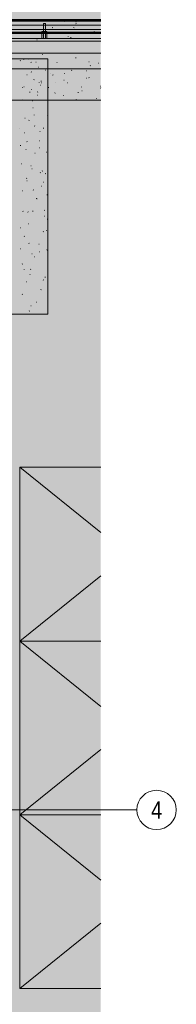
# Model space of a CAD drawing. Extents: x -420 to 300, y 62 to 1112.
# Tile 254 of 256: x 60 to 92, y 570 to 770. Entities that reach past the tile are written whole.
import ezdxf
from ezdxf.enums import TextEntityAlignment as Align
from ezdxf.lldxf.tags import DXFTag

# ---------------------------------------------------------------- set-up
doc = ezdxf.new("R2010")
doc.units = 0
doc.layers.get('0').update_dxf_attribs({"lineweight": 13})
for name, color, linetype, lineweight, true_color in [('30 -35 Decken- 1 Konstruktion-Träger- Stahlbeton', 7, 'Continuous', 13, 0x33aa00), ('30 -36 Dächer- 1 Konstruktion', 7, 'Continuous', 35, 0x6666cc), ('30 -36 Dächer- 3 Dachbeläge', 7, 'Continuous', 15, 0x9999ff), ('30 -36 Dächer- 3 Dachbeläge Gründach', 9, 'Continuous', 9, 0x808080), ('30 -36 Dächer- 4 Dachbekleidungen', 7, 'Continuous', 9, 0xccccff), ('40 -44 Elektr. Anlagen- 2 Eigenstromversorgungsanlagen', 7, 'Continuous', 5, 0xff6633), ('60- 61 allgemeine Ausstattung- 4 Terrassen', 9, 'Continuous', 9, 0x808080), ('Dachflächen Moblierung', 7, 'Continuous', 9, 0x888888), ('iwb_Layout Achsbezeichung', 1, 'Continuous', 13, 0xff0000), ('iwb_Layout BA_Markierung', 7, 'Continuous', 9, 0xbadcdc)]:
    doc.layers.add(name, color=color, linetype=linetype, lineweight=lineweight, true_color=true_color)
doc.layers.add('70 -71 Achsen- 1 Gebäudeachsen', color=7, linetype='STRICHPUNKT2-A06CPUWML0', lineweight=18)
doc.styles.get("Standard").update_dxf_attribs({"font": 'ARIALN.TTF'})
tags = doc.linetypes.add('grob-A06CPUWHL0', pattern=[14, 3, -8, 3]).pattern_tags.tags
tags[8:9] = [DXFTag(74, 4), DXFTag(75, 0), DXFTag(340, '0'), DXFTag(46, 0.0), DXFTag(50, 0.0), DXFTag(44, 0.0), DXFTag(45, 0.0)]
tags[6:7] = [DXFTag(74, 4), DXFTag(75, 0), DXFTag(340, '0'), DXFTag(46, 0.0), DXFTag(50, 0.0), DXFTag(44, 0.0), DXFTag(45, 0.0)]
tags[4:5] = [DXFTag(74, 4), DXFTag(75, 0), DXFTag(340, '0'), DXFTag(46, 0.0), DXFTag(50, 0.0), DXFTag(44, 0.0), DXFTag(45, 0.0)]
tags = doc.linetypes.add('STRICHPUNKT2', pattern=[12.7, 6.35, -3.175, 0, -3.175]).pattern_tags.tags
tags[10:11] = [DXFTag(74, 4), DXFTag(75, 0), DXFTag(340, '0'), DXFTag(46, 0.0), DXFTag(50, 0.0), DXFTag(44, 0.0), DXFTag(45, 0.0)]
tags[8:9] = [DXFTag(74, 4), DXFTag(75, 0), DXFTag(340, '0'), DXFTag(46, 0.0), DXFTag(50, 0.0), DXFTag(44, 0.0), DXFTag(45, 0.0)]
tags[6:7] = [DXFTag(74, 4), DXFTag(75, 0), DXFTag(340, '0'), DXFTag(46, 0.0), DXFTag(50, 0.0), DXFTag(44, 0.0), DXFTag(45, 0.0)]
tags[4:5] = [DXFTag(74, 4), DXFTag(75, 0), DXFTag(340, '0'), DXFTag(46, 0.0), DXFTag(50, 0.0), DXFTag(44, 0.0), DXFTag(45, 0.0)]
tags = doc.linetypes.add('STRICHPUNKT2-A06CPUWML0', pattern=[12.7, 6.35, -3.175, 0, -3.175]).pattern_tags.tags
tags[10:11] = [DXFTag(74, 4), DXFTag(75, 0), DXFTag(340, '0'), DXFTag(46, 0.0), DXFTag(50, 0.0), DXFTag(44, 0.0), DXFTag(45, 0.0)]
tags[8:9] = [DXFTag(74, 4), DXFTag(75, 0), DXFTag(340, '0'), DXFTag(46, 0.0), DXFTag(50, 0.0), DXFTag(44, 0.0), DXFTag(45, 0.0)]
tags[6:7] = [DXFTag(74, 4), DXFTag(75, 0), DXFTag(340, '0'), DXFTag(46, 0.0), DXFTag(50, 0.0), DXFTag(44, 0.0), DXFTag(45, 0.0)]
tags[4:5] = [DXFTag(74, 4), DXFTag(75, 0), DXFTag(340, '0'), DXFTag(46, 0.0), DXFTag(50, 0.0), DXFTag(44, 0.0), DXFTag(45, 0.0)]

# ---------------------------------------------------------------- blocks, each defined once
blk = doc.blocks.new('Polygon-A06CPUWBL0', base_point=(9.64, 86.52))
at = {"color": 0, "linetype": 'ByBlock', "lineweight": -2, "ltscale": 0.13}
blk.add_solid([(9.81, 86.7), (9.64, 1083.81), (76.5, 86.52), (76.5, 1083.81)], dxfattribs=at)
blk = doc.blocks.new('Referenz-A06CPUWNL0', base_point=(-395.24, 76.95))
at = {"layer": '30 -35 Decken- 1 Konstruktion-Träger- Stahlbeton', "color": 0, "linetype": 'grob-A06CPUWHL0', "lineweight": -2, "ltscale": 0.13}
blk.add_line((5.7, 770.45), (76.5, 770.45), dxfattribs=at)
at = {"layer": '30 -36 Dächer- 1 Konstruktion', "color": 0, "linetype": 'Continuous', "ltscale": 0.35}
blk.add_line((76.5, 770.45), (1.7, 770.45), dxfattribs=at)
at = {"layer": '30 -36 Dächer- 1 Konstruktion', "color": 0, "lineweight": 25}
for p, q in [((1.7, 770.45), (76.5, 770.45)), ((76.5, 770.45), (1.7, 770.45)), ((76.5, 770.45), (1.7, 770.45))]:
    blk.add_line(p, q, dxfattribs=at)
at = {"layer": '30 -36 Dächer- 1 Konstruktion', "color": 0, "lineweight": 5}
for p, q in [((1.7, 770.45), (76.5, 770.45)), ((76.5, 770.45), (1.7, 770.45)), ((76.5, 770.45), (1.7, 770.45))]:
    blk.add_line(p, q, dxfattribs=at)
at = {"layer": '30 -36 Dächer- 1 Konstruktion', "color": 0, "lineweight": -2}
for p, q in [((1.7, 770.45), (76.5, 770.45)), ((76.5, 770.45), (1.7, 770.45)), ((76.5, 770.45), (1.7, 770.45))]:
    blk.add_line(p, q, dxfattribs=at)
at = {"layer": '30 -36 Dächer- 1 Konstruktion', "color": 0}
blk.add_line((76.5, 770.45), (1.7, 770.45), dxfattribs=at)
at = {"layer": '30 -36 Dächer- 3 Dachbeläge', "color": 0, "linetype": 'Continuous', "ltscale": 0.15}
for p, q in [((76.5, 766.05), (3.7, 766.05)), ((7.5, 763.65), (76.5, 763.65))]:
    blk.add_line(p, q, dxfattribs=at)
at = {"layer": '30 -36 Dächer- 3 Dachbeläge', "color": 0, "lineweight": 9}
for p, q in [((7.5, 763.65), (76.5, 763.65)), ((60.78, 762.37), (60.85, 762.39)), ((61.81, 762.45), (61.88, 762.42)), ((64.6, 763.33), (64.67, 763.34)), ((71.38, 762.68), (71.46, 762.7)), ((75.2, 763.63), (75.28, 763.65)), ((60.14, 762.12), (60.08, 762.06)), ((62.3, 761.76), (62.38, 761.77)), ((63.31, 761.82), (63.38, 761.79)), ((63.74, 760.77), (63.82, 760.79)), ((67.56, 761.72), (67.64, 761.74)), ((72.77, 760.44), (72.77, 760.51)), ((74.07, 761.87), (74.14, 761.84)), ((74.35, 761.08), (74.42, 761.09)), ((76.06, 761.59), (76.13, 761.57)), ((61.45, 759.2), (61.52, 759.22)), ((62.33, 759.8), (62.4, 759.78)), ((65.27, 760.15), (65.34, 760.17)), ((66.37, 759.44), (66.31, 759.39)), ((66.71, 759.17), (66.78, 759.19)), ((69.11, 759.5), (69.18, 759.47)), ((70.53, 760.12), (70.6, 760.14)), ((73.49, 758.52), (73.57, 758.54)), ((73.66, 760.04), (73.59, 760)), ((74.1, 758.64), (74.07, 758.67)), ((60.59, 756.65), (60.67, 756.67)), ((60.89, 756.74), (60.87, 756.77)), ((62.44, 756.26), (62.43, 756.33)), ((62.89, 758.22), (62.96, 758.24)), ((63.97, 757.6), (63.94, 757.63)), ((64.15, 757.12), (64.22, 757.09)), ((64.33, 757.94), (64.41, 757.92)), ((64.41, 757.6), (64.49, 757.62)), ((65.65, 756.5), (65.7, 756.48)), ((65.85, 756.62), (65.93, 756.64)), ((67.34, 757.71), (67.37, 757.7)), ((69.03, 758.12), (69, 758.15)), ((69.67, 757.57), (69.75, 757.59)), ((72.6, 756.77), (72.54, 756.71)), ((76.41, 756.55), (76.48, 756.52)), ((76.46, 756.92), (76.5, 756.93)), ((62.03, 755.66), (62.11, 755.68)), ((63.56, 755.05), (63.63, 755.07)), ((63.7, 755.74), (63.64, 755.68)), ((67.21, 755.53), (67.14, 755.48)), ((68.82, 755.01), (68.89, 755.03)), ((71.86, 755.64), (71.94, 755.62)), ((72.64, 755.97), (72.71, 755.99)), ((75.6, 754.37), (75.68, 754.38)), ((76.5, 754.05), (16.7, 754.05)), ((60.61, 754.07), (60.59, 754.05)), ((60.68, 754.12), (60.76, 754.09)), ((62.68, 753.93), (62.61, 753.89)), ((62.7, 752.49), (62.78, 752.51)), ((65, 754.06), (65.07, 754.08)), ((71.45, 754.17), (71.52, 754.14)), ((61.1, 750.37), (61.07, 750.4)), ((62.97, 751.02), (62.97, 751.09)), ((65.66, 750.89), (65.7, 750.9)), ((65.67, 751.56), (65.7, 751.54)), ((60.02, 748.36), (60.06, 748.36)), ((61.84, 749.94), (61.92, 749.96)), ((63.02, 748.8), (63.09, 748.77)), ((64.81, 748.34), (64.89, 748.36)), ((60.99, 747.38), (61.07, 747.4)), ((64.17, 747.69), (64.11, 747.64)), ((60.13, 744.83), (60.21, 744.85)), ((61.47, 745.61), (61.55, 745.59)), ((63.95, 745.78), (64.03, 745.8)), ((64.12, 744.36), (64.06, 744.32)), ((61.3, 744), (61.27, 744.03)), ((63.1, 743.23), (63.18, 743.25)), ((65.36, 743.47), (65.43, 743.44)), ((60.4, 741.1), (60.47, 741.07)), ((62.24, 740.67), (62.32, 740.69)), ((62.49, 740.05), (62.53, 740.05)), ((64.21, 739.27), (64.2, 739.34)), ((64.64, 739.65), (64.58, 739.59)), ((65.21, 739.07), (65.29, 739.09)), ((61.39, 738.12), (61.47, 738.14)), ((61.5, 737.63), (61.48, 737.65)), ((64.35, 736.52), (64.43, 736.54)), ((64.81, 737.36), (64.88, 737.34)), ((60.53, 735.57), (60.61, 735.59)), ((62.73, 735.77), (62.81, 735.75)), ((65.57, 734.8), (65.5, 734.75)), ((63.39, 734.02), (63.4, 733.99)), ((63.5, 733.96), (63.57, 733.98)), ((60.62, 731.41), (60.69, 731.39)), ((61.71, 731.25), (61.68, 731.28)), ((62.64, 731.41), (62.72, 731.43)), ((64.96, 731.74), (64.99, 731.74)), ((65.11, 731.6), (65.05, 731.55)), ((65.07, 730.45), (65.14, 730.42)), ((61.79, 728.86), (61.86, 728.88)), ((65.61, 729.81), (65.68, 729.83)), ((60.11, 728.07), (60.18, 728.05)), ((60.93, 726.3), (61.01, 726.32)), ((64.75, 727.25), (64.83, 727.27)), ((65.44, 727.52), (65.44, 727.59)), ((61.91, 724.88), (61.88, 724.91)), ((63.9, 724.7), (63.97, 724.72)), ((60.08, 723.75), (60.15, 723.77)), ((62.45, 722.75), (62.52, 722.72)), ((63.95, 723.16), (64.03, 723.14)), ((65.58, 723.56), (65.52, 723.5)), ((60.56, 720.71), (60.5, 720.67)), ((63.04, 722.15), (63.12, 722.17)), ((60.89, 719.56), (60.89, 719.63)), ((62.11, 718.51), (62.09, 718.54)), ((62.19, 719.59), (62.26, 719.61)), ((61.33, 717.04), (61.41, 717.06)), ((64.78, 717.43), (64.86, 717.4)), ((65.15, 717.99), (65.23, 718.01)), ((60.48, 714.48), (60.55, 714.5)), ((64.3, 715.44), (64.37, 715.46)), ((62.32, 712.14), (62.29, 712.17)), ((63.44, 712.88), (63.52, 712.9)), ((62.01, 711.14), (61.94, 711.1))]:
    blk.add_line(p, q, dxfattribs=at)
at = {"layer": '30 -36 Dächer- 3 Dachbeläge', "color": 0, "linetype": 'Continuous', "lineweight": 9, "ltscale": 0.13}
for p, q in [((65.7, 762.45), (13.7, 762.45)), ((65.7, 710.45), (65.7, 762.45)), ((13.7, 710.45), (65.7, 710.45))]:
    blk.add_line(p, q, dxfattribs=at)
at = {"layer": '30 -36 Dächer- 3 Dachbeläge', "color": 0, "lineweight": 0}
for points in [[(7.5, 763.65), (7.5, 766.05), (76.5, 765.92)], [(76.5, 765.92), (7.5, 766.05), (76.5, 766.05)], [(7.5, 763.65), (76.5, 765.92), (76.5, 763.65)]]:
    blk.add_solid(points, dxfattribs=at)
at = {"layer": '30 -36 Dächer- 3 Dachbeläge Gründach', "color": 0, "linetype": 'Continuous', "ltscale": 0.13}
blk.add_line((76.5, 760.45), (16.7, 760.45), dxfattribs=at)
at = {"layer": '30 -36 Dächer- 4 Dachbekleidungen', "color": 0, "linetype": 'Continuous', "ltscale": 0.13}
for p, q in [((10.1, 770.15), (76.5, 770.15)), ((76.5, 769.35), (10.1, 769.35)), ((10.1, 768.45), (76.5, 768.45)), ((65.24, 769.65), (64.84, 769.65)), ((64.84, 769.65), (64.84, 768.05)), ((65.24, 768.05), (65.24, 769.65)), ((76.5, 766.65), (10.1, 766.65)), ((64.84, 768.05), (64.54, 768.05)), ((64.54, 768.05), (64.54, 766.65)), ((64.54, 766.65), (64.84, 766.65)), ((64.84, 766.65), (64.84, 768.05)), ((64.84, 768.05), (65.24, 768.05)), ((65.24, 766.65), (64.84, 766.65)), ((65.24, 768.05), (65.24, 766.65)), ((65.24, 768.05), (65.54, 768.05)), ((65.54, 766.65), (65.24, 766.65)), ((65.54, 768.05), (65.54, 766.65))]:
    blk.add_line(p, q, dxfattribs=at)
at = {"layer": '40 -44 Elektr. Anlagen- 2 Eigenstromversorgungsanlagen', "color": 0, "lineweight": 9}
for p, q in [((60.02, 643.85), (60.02, 679.25)), ((60.02, 679.25), (76.5, 679.25)), ((60.02, 608.45), (60.02, 643.85)), ((60.02, 643.85), (76.5, 643.85)), ((76.5, 608.45), (60.02, 608.45)), ((60.02, 573.05), (60.02, 608.45)), ((76.5, 573.05), (60.02, 573.05))]:
    blk.add_line(p, q, dxfattribs=at)
at = {"layer": '60- 61 allgemeine Ausstattung- 4 Terrassen', "color": 0}
for p, q in [((66.64, 768.81), (66.73, 768.84)), ((69.05, 770.15), (68.97, 770.09)), ((70.96, 768.84), (71.05, 768.81)), ((71.41, 770), (71.51, 770.03)), ((71.42, 769.68), (71.51, 769.64)), ((61.86, 767.62), (61.96, 767.65)), ((63.53, 766.33), (63.5, 766.37)), ((64.82, 767.3), (64.75, 767.23)), ((65.22, 766.71), (65.31, 766.68)), ((69.86, 766.98), (69.83, 767.02)), ((70.34, 766.81), (70.44, 766.84)), ((75.12, 768), (75.21, 768.03)), ((76.2, 767.63), (76.16, 767.67))]:
    blk.add_line(p, q, dxfattribs=at)
at = {"layer": '60- 61 allgemeine Ausstattung- 4 Terrassen', "color": 0, "linetype": 'grob-A06CPUWHL0', "lineweight": 50, "ltscale": 0.5}
blk.add_line((76.5, 767.75), (9.5, 767.75), dxfattribs=at)
at = {"layer": '70 -71 Achsen- 1 Gebäudeachsen', "color": 0, "linetype": 'STRICHPUNKT2-A06CPUWML0', "ltscale": 0.18}
blk.add_line((-387.24, 609.45), (76.5, 609.45), dxfattribs=at)
at = {"layer": 'Dachflächen Moblierung', "color": 0, "linetype": 'grob-A06CPUWHL0', "lineweight": 5, "ltscale": 0.13}
for p, q in [((60.02, 679.25), (76.5, 665.95)), ((76.5, 657.16), (60.02, 643.85)), ((60.02, 643.85), (76.5, 630.55)), ((76.5, 621.76), (60.02, 608.45)), ((60.02, 608.45), (76.5, 595.15)), ((76.5, 586.36), (60.02, 573.05))]:
    blk.add_line(p, q, dxfattribs=at)

msp = doc.modelspace()

# ---------------------------------------------------------------- linework, layer by layer
at = {"layer": 'iwb_Layout Achsbezeichung', "linetype": 'STRICHPUNKT2', "lineweight": 13, "ltscale": 0.39}
msp.add_line((76.5, 609.45), (83.84, 609.45), dxfattribs=at)
at = {"layer": 'iwb_Layout Achsbezeichung', "ltscale": 0.39, "extrusion": (0, 0, -1)}
msp.add_circle((-87.84, 609.45), 4, dxfattribs=at)

# ---------------------------------------------------------------- block references
at = {"color": 8, "lineweight": 13, "ltscale": 0.13, "true_color": 0x808080}
msp.add_blockref('Referenz-A06CPUWNL0', (-395.24, 76.95), dxfattribs=at)
at = {"layer": 'iwb_Layout BA_Markierung', "ltscale": 0.13}
msp.add_blockref('Polygon-A06CPUWBL0', (9.64, 86.52), dxfattribs=at)

# ---------------------------------------------------------------- texts
at = {"layer": 'iwb_Layout Achsbezeichung', "ltscale": 0.39}
msp.add_text('4', height=3.5, dxfattribs=at).set_placement((87.84, 609.45), align=Align.MIDDLE_CENTER)

doc.saveas('drawing.dxf')
